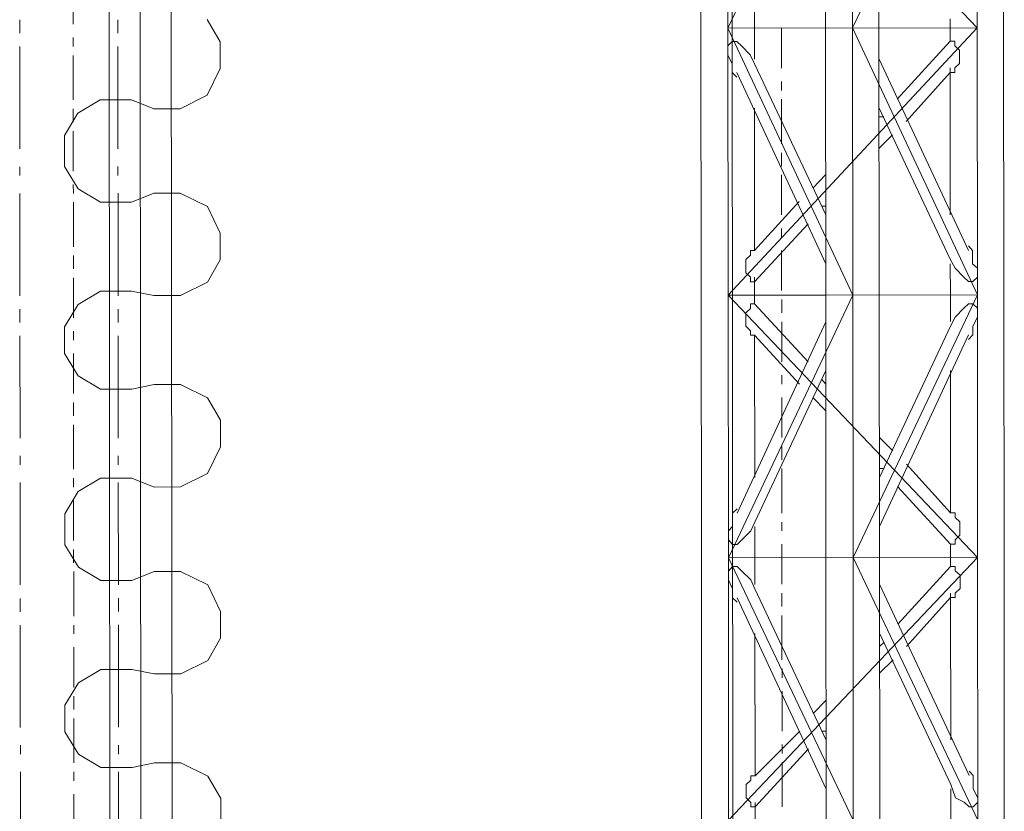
# Model space of a CAD drawing. Header units: inches. Extents: x -5850 to 5646, y 8947 to 13007.
# Tile 176 of 256: x -4410 to -4316, y 11187 to 11262. Entities that reach past the tile are written whole.
import ezdxf

# ---------------------------------------------------------------- set-up
doc = ezdxf.new("R2010")
doc.units = ezdxf.units.IN
doc.header["$MEASUREMENT"] = 0
doc.layers.add('at_Entity', color=7, linetype='Continuous')

msp = doc.modelspace()

# ---------------------------------------------------------------- linework, layer by layer
at = {"layer": 'at_Entity', "color": 1, "lineweight": 20}
for p, q in [((-4400.395, 10400.302), (-4401.375, 11498.12)), ((-4397.444, 10404.949), (-4398.42, 11498.122)), ((-4394.484, 10400.307), (-4395.464, 11498.125)), ((-4390.623, 11259.893), (-4391.852, 11262.006)), ((-4390.621, 11257.356), (-4390.623, 11259.893)), ((-4391.845, 11254.823), (-4390.621, 11257.356)), ((-4401.994, 11254.39), (-4404.112, 11253.123)), ((-4399.039, 11254.393), (-4401.994, 11254.39)), ((-4399.039, 11254.393), (-4396.919, 11253.553)), ((-4394.409, 11253.555), (-4391.845, 11254.823)), ((-4404.112, 11253.123), (-4405.393, 11251.008)), ((-4396.919, 11253.553), (-4394.409, 11253.555)), ((-4405.393, 11251.008), (-4405.39, 11248.053)), ((-4405.39, 11248.053), (-4404.106, 11245.94)), ((-4404.106, 11245.94), (-4401.985, 11244.676)), ((-4401.985, 11244.676), (-4399.03, 11244.679)), ((-4396.912, 11245.523), (-4399.03, 11244.679)), ((-4394.402, 11245.525), (-4396.912, 11245.523)), ((-4391.836, 11244.262), (-4394.402, 11245.525)), ((-4390.607, 11241.731), (-4391.836, 11244.262)), ((-4390.605, 11239.194), (-4390.607, 11241.731)), ((-4391.83, 11237.079), (-4390.605, 11239.194)), ((-4401.978, 11236.228), (-4404.096, 11234.96)), ((-4399.022, 11236.231), (-4401.978, 11236.228)), ((-4399.022, 11236.231), (-4396.903, 11235.809)), ((-4394.394, 11235.811), (-4391.83, 11237.079)), ((-4396.903, 11235.809), (-4394.394, 11235.811)), ((-4404.096, 11234.96), (-4405.376, 11232.846)), ((-4405.376, 11232.846), (-4405.374, 11230.314)), ((-4405.374, 11230.314), (-4404.09, 11228.202)), ((-4404.09, 11228.202), (-4401.97, 11226.932)), ((-4401.97, 11226.932), (-4399.014, 11226.935)), ((-4396.895, 11227.361), (-4399.014, 11226.935)), ((-4394.386, 11227.363), (-4396.895, 11227.361)), ((-4391.82, 11226.099), (-4394.386, 11227.363)), ((-4390.591, 11223.987), (-4391.82, 11226.099)), ((-4390.589, 11221.455), (-4390.591, 11223.987)), ((-4391.813, 11218.917), (-4390.589, 11221.455)), ((-4401.962, 11218.49), (-4404.08, 11217.216)), ((-4399.007, 11218.492), (-4401.962, 11218.49)), ((-4399.007, 11218.492), (-4396.887, 11217.646)), ((-4394.377, 11217.649), (-4391.813, 11218.917)), ((-4396.887, 11217.646), (-4394.377, 11217.649)), ((-4404.08, 11217.216), (-4405.361, 11215.107)), ((-4405.361, 11215.107), (-4405.358, 11212.146)), ((-4405.358, 11212.146), (-4404.073, 11210.039)), ((-4404.073, 11210.039), (-4401.953, 11208.77)), ((-4396.88, 11209.622), (-4398.998, 11208.772)), ((-4394.37, 11209.624), (-4396.88, 11209.622)), ((-4391.804, 11208.361), (-4394.37, 11209.624)), ((-4401.953, 11208.77), (-4398.998, 11208.772)), ((-4390.575, 11205.824), (-4391.804, 11208.361)), ((-4390.573, 11203.293), (-4390.575, 11205.824)), ((-4391.797, 11201.178), (-4390.573, 11203.293)), ((-4394.361, 11199.91), (-4391.797, 11201.178)), ((-4401.946, 11200.327), (-4404.064, 11199.054)), ((-4398.99, 11200.33), (-4401.946, 11200.327)), ((-4398.99, 11200.33), (-4396.871, 11199.908)), ((-4396.871, 11199.908), (-4394.361, 11199.91)), ((-4404.064, 11199.054), (-4405.344, 11196.939)), ((-4405.344, 11196.939), (-4405.342, 11194.408)), ((-4405.342, 11194.408), (-4404.058, 11192.295)), ((-4404.058, 11192.295), (-4401.937, 11191.031)), ((-4396.863, 11191.46), (-4398.982, 11191.034)), ((-4394.354, 11191.462), (-4396.863, 11191.46)), ((-4391.788, 11190.198), (-4394.354, 11191.462)), ((-4401.937, 11191.031), (-4398.982, 11191.034)), ((-4390.559, 11188.086), (-4391.788, 11190.198)), ((-4390.557, 11185.549), (-4390.559, 11188.086))]:
    msp.add_line(p, q, dxfattribs=at)
at = {"layer": 'at_Entity', "color": 7, "lineweight": 20}
for p, q in [((-4341.428, 10560.866), (-4342.113, 11327.941)), ((-4345.054, 11311.042), (-4345.009, 11261.2)), ((-4333.232, 11311.053), (-4333.187, 11261.211)), ((-4342.444, 11261.202), (-4342.466, 11286.123)), ((-4342.466, 11286.123), (-4318.8, 11261.223)), ((-4330.644, 11286.134), (-4342.444, 11261.202)), ((-4330.622, 11261.213), (-4330.644, 11286.134)), ((-4318.822, 11286.144), (-4330.622, 11261.213)), ((-4328.113, 11261.215), (-4328.135, 11286.136)), ((-4318.8, 11261.223), (-4318.822, 11286.144)), ((-4316.291, 11261.226), (-4316.313, 11286.147)), ((-4339.935, 11261.205), (-4339.937, 11263.742)), ((-4409.639, 11260.718), (-4409.641, 11261.99)), ((-4400.327, 11260.727), (-4400.328, 11261.998)), ((-4321.366, 11262.069), (-4321.365, 11261.221)), ((-4345.009, 11261.2), (-4344.964, 11210.934)), ((-4342.444, 11261.202), (-4318.8, 11261.223)), ((-4342.444, 11261.202), (-4330.599, 11235.868)), ((-4342.421, 11235.857), (-4342.444, 11261.202)), ((-4318.8, 11261.223), (-4342.421, 11235.857)), ((-4339.932, 11258.249), (-4339.935, 11261.205)), ((-4333.164, 11235.866), (-4333.187, 11261.211)), ((-4330.599, 11235.868), (-4330.622, 11261.213)), ((-4330.622, 11261.213), (-4318.777, 11235.879)), ((-4328.09, 11235.87), (-4328.113, 11261.215)), ((-4321.365, 11261.221), (-4321.364, 11259.955)), ((-4318.777, 11235.879), (-4318.8, 11261.223)), ((-4316.268, 11235.881), (-4316.291, 11261.226)), ((-4342.052, 11259.937), (-4342.442, 11259.513)), ((-4342.052, 11259.937), (-4342.442, 11259.513)), ((-4342.052, 11259.937), (-4342.442, 11259.513)), ((-4342.052, 11259.937), (-4342.442, 11259.513)), ((-4342.052, 11259.937), (-4342.442, 11259.513)), ((-4342.052, 11259.937), (-4342.442, 11259.513)), ((-4342.442, 11259.513), (-4342.052, 11259.937)), ((-4341.606, 11259.937), (-4342.052, 11259.937)), ((-4341.606, 11259.937), (-4342.052, 11259.937)), ((-4341.606, 11259.937), (-4342.052, 11259.937)), ((-4341.606, 11259.937), (-4342.052, 11259.937)), ((-4341.606, 11259.937), (-4342.052, 11259.937)), ((-4341.606, 11259.937), (-4342.052, 11259.937)), ((-4342.052, 11259.937), (-4341.606, 11259.937)), ((-4341.16, 11259.514), (-4341.606, 11259.937)), ((-4341.16, 11259.514), (-4341.606, 11259.937)), ((-4341.16, 11259.514), (-4341.606, 11259.937)), ((-4341.16, 11259.514), (-4341.606, 11259.937)), ((-4341.16, 11259.514), (-4341.606, 11259.937)), ((-4341.16, 11259.514), (-4341.606, 11259.937)), ((-4341.606, 11259.937), (-4341.16, 11259.514)), ((-4326.378, 11254.458), (-4321.364, 11259.955)), ((-4321.364, 11259.955), (-4326.378, 11254.458)), ((-4321.364, 11259.955), (-4321.364, 11260.373)), ((-4320.918, 11259.956), (-4321.364, 11259.955)), ((-4320.918, 11259.956), (-4321.364, 11259.955)), ((-4320.918, 11259.956), (-4321.364, 11259.955)), ((-4320.918, 11259.956), (-4321.364, 11259.955)), ((-4320.918, 11259.956), (-4321.364, 11259.955)), ((-4320.918, 11259.956), (-4321.364, 11259.955)), ((-4320.918, 11259.956), (-4321.364, 11259.955)), ((-4320.917, 11259.532), (-4320.918, 11259.956)), ((-4320.917, 11259.532), (-4320.918, 11259.956)), ((-4320.917, 11259.532), (-4320.918, 11259.956)), ((-4320.917, 11259.532), (-4320.918, 11259.956)), ((-4320.917, 11259.532), (-4320.918, 11259.956)), ((-4320.917, 11259.532), (-4320.918, 11259.956)), ((-4320.917, 11259.532), (-4320.918, 11259.956)), ((-4409.63, 11249.739), (-4409.638, 11259.453)), ((-4400.317, 11249.747), (-4400.326, 11259.461)), ((-4342.442, 11259.513), (-4342.442, 11258.671)), ((-4342.442, 11259.513), (-4342.442, 11258.671)), ((-4342.442, 11259.513), (-4342.442, 11258.671)), ((-4342.442, 11259.513), (-4342.442, 11258.671)), ((-4342.442, 11259.513), (-4342.442, 11258.671)), ((-4342.442, 11259.513), (-4342.442, 11258.671)), ((-4342.442, 11258.671), (-4342.442, 11259.513)), ((-4342.442, 11258.671), (-4342.051, 11257.823)), ((-4342.442, 11258.671), (-4342.051, 11257.823)), ((-4342.442, 11258.671), (-4342.051, 11257.823)), ((-4342.442, 11258.671), (-4342.051, 11257.823)), ((-4342.442, 11258.671), (-4342.051, 11257.823)), ((-4342.442, 11258.671), (-4342.051, 11257.823)), ((-4342.051, 11257.823), (-4342.442, 11258.671)), ((-4340.323, 11258.672), (-4341.16, 11259.514)), ((-4340.323, 11258.672), (-4341.16, 11259.514)), ((-4340.323, 11258.672), (-4341.16, 11259.514)), ((-4340.323, 11258.672), (-4341.16, 11259.514)), ((-4340.323, 11258.672), (-4341.16, 11259.514)), ((-4340.323, 11258.672), (-4341.16, 11259.514)), ((-4341.16, 11259.514), (-4340.323, 11258.672)), ((-4339.932, 11257.825), (-4340.323, 11258.672)), ((-4339.932, 11257.825), (-4340.323, 11258.672)), ((-4339.932, 11257.825), (-4340.323, 11258.672)), ((-4339.932, 11257.825), (-4340.323, 11258.672)), ((-4339.932, 11257.825), (-4340.323, 11258.672)), ((-4339.932, 11257.825), (-4340.323, 11258.672)), ((-4340.323, 11258.672), (-4339.932, 11257.825)), ((-4320.471, 11259.108), (-4320.917, 11259.532)), ((-4320.471, 11259.108), (-4320.917, 11259.532)), ((-4320.471, 11259.108), (-4320.917, 11259.532)), ((-4320.471, 11259.108), (-4320.917, 11259.532)), ((-4320.471, 11259.108), (-4320.917, 11259.532)), ((-4320.471, 11259.108), (-4320.917, 11259.532)), ((-4320.471, 11259.108), (-4320.917, 11259.532)), ((-4320.47, 11257.843), (-4320.471, 11259.108)), ((-4320.47, 11257.843), (-4320.471, 11259.108)), ((-4320.47, 11257.843), (-4320.471, 11259.108)), ((-4320.47, 11257.843), (-4320.471, 11259.108)), ((-4320.47, 11257.843), (-4320.471, 11259.108)), ((-4320.47, 11257.843), (-4320.471, 11259.108)), ((-4320.47, 11257.843), (-4320.471, 11259.108)), ((-4342.051, 11257.823), (-4342.05, 11256.981)), ((-4342.051, 11257.823), (-4342.05, 11256.981)), ((-4342.051, 11257.823), (-4342.05, 11256.981)), ((-4342.051, 11257.823), (-4342.05, 11256.981)), ((-4342.051, 11257.823), (-4342.05, 11256.981)), ((-4342.051, 11257.823), (-4342.05, 11256.981)), ((-4342.05, 11256.981), (-4342.051, 11257.823)), ((-4333.171, 11243.472), (-4339.932, 11257.825)), ((-4339.932, 11257.825), (-4333.171, 11243.472)), ((-4319.618, 11240.105), (-4328.11, 11258.26)), ((-4320.916, 11257.418), (-4320.47, 11257.843)), ((-4320.916, 11257.418), (-4320.47, 11257.843)), ((-4320.916, 11257.418), (-4320.47, 11257.843)), ((-4320.916, 11257.418), (-4320.47, 11257.843)), ((-4320.916, 11257.418), (-4320.47, 11257.843)), ((-4320.916, 11257.418), (-4320.47, 11257.843)), ((-4320.916, 11257.418), (-4320.47, 11257.843)), ((-4342.05, 11256.981), (-4341.603, 11256.558)), ((-4342.05, 11256.981), (-4341.603, 11256.558)), ((-4342.05, 11256.981), (-4341.603, 11256.558)), ((-4342.05, 11256.981), (-4341.603, 11256.558)), ((-4342.05, 11256.981), (-4341.603, 11256.558)), ((-4342.05, 11256.981), (-4341.603, 11256.558)), ((-4341.603, 11256.558), (-4342.05, 11256.981)), ((-4341.604, 11256.982), (-4333.167, 11238.827)), ((-4325.539, 11252.345), (-4321.361, 11257)), ((-4321.361, 11257), (-4321.362, 11257.418)), ((-4321.361, 11257), (-4320.915, 11257)), ((-4321.361, 11257), (-4320.915, 11257)), ((-4321.361, 11257), (-4320.915, 11257)), ((-4321.361, 11257), (-4320.915, 11257)), ((-4321.361, 11257), (-4320.915, 11257)), ((-4321.361, 11257), (-4320.915, 11257)), ((-4321.361, 11257), (-4321.349, 11243.483)), ((-4321.361, 11257), (-4320.915, 11257)), ((-4320.915, 11257), (-4320.916, 11257.418)), ((-4320.915, 11257), (-4320.916, 11257.418)), ((-4320.915, 11257), (-4320.916, 11257.418)), ((-4320.915, 11257), (-4320.916, 11257.418)), ((-4320.915, 11257), (-4320.916, 11257.418)), ((-4320.915, 11257), (-4320.916, 11257.418)), ((-4320.915, 11257), (-4320.916, 11257.418)), ((-4339.916, 11240.087), (-4339.928, 11253.604)), ((-4328.106, 11253.614), (-4321.345, 11239.256)), ((-4321.345, 11239.256), (-4328.106, 11253.614)), ((-4328.105, 11252.767), (-4327.659, 11252.767)), ((-4328.102, 11249.811), (-4326.821, 11251.078)), ((-4409.627, 11247.201), (-4409.628, 11248.049)), ((-4400.315, 11247.21), (-4400.315, 11248.057)), ((-4333.175, 11247.27), (-4334.4, 11246.003)), ((-4409.617, 11235.797), (-4409.626, 11245.512)), ((-4400.305, 11235.806), (-4400.313, 11245.52)), ((-4335.682, 11244.736), (-4339.916, 11240.087)), ((-4333.172, 11244.314), (-4333.562, 11244.314)), ((-4334.843, 11242.623), (-4339.913, 11237.126)), ((-4339.916, 11240.087), (-4340.306, 11240.086)), ((-4339.916, 11240.087), (-4340.306, 11240.086)), ((-4339.916, 11240.087), (-4340.306, 11240.086)), ((-4339.916, 11240.087), (-4340.306, 11240.086)), ((-4339.916, 11240.087), (-4340.306, 11240.086)), ((-4339.916, 11240.087), (-4340.306, 11240.086)), ((-4339.916, 11240.087), (-4340.306, 11240.086)), ((-4340.306, 11240.086), (-4340.306, 11239.662)), ((-4340.306, 11240.086), (-4340.306, 11239.662)), ((-4340.306, 11240.086), (-4340.306, 11239.662)), ((-4340.306, 11240.086), (-4340.306, 11239.662)), ((-4340.306, 11240.086), (-4340.306, 11239.662)), ((-4340.306, 11240.086), (-4340.306, 11239.662)), ((-4340.306, 11240.086), (-4340.306, 11239.662)), ((-4339.916, 11240.087), (-4339.916, 11240.51)), ((-4319.227, 11240.105), (-4319.618, 11240.529)), ((-4319.227, 11240.105), (-4319.618, 11240.529)), ((-4319.227, 11240.105), (-4319.618, 11240.529)), ((-4319.227, 11240.105), (-4319.618, 11240.529)), ((-4319.227, 11240.105), (-4319.618, 11240.529)), ((-4319.227, 11240.105), (-4319.618, 11240.529)), ((-4319.618, 11240.529), (-4319.227, 11240.105)), ((-4319.226, 11238.839), (-4319.227, 11240.105)), ((-4319.226, 11238.839), (-4319.227, 11240.105)), ((-4319.226, 11238.839), (-4319.227, 11240.105)), ((-4319.226, 11238.839), (-4319.227, 11240.105)), ((-4319.226, 11238.839), (-4319.227, 11240.105)), ((-4319.226, 11238.839), (-4319.227, 11240.105)), ((-4319.227, 11240.105), (-4319.226, 11238.839)), ((-4340.306, 11239.662), (-4340.751, 11239.238)), ((-4340.306, 11239.662), (-4340.751, 11239.238)), ((-4340.306, 11239.662), (-4340.751, 11239.238)), ((-4340.306, 11239.662), (-4340.751, 11239.238)), ((-4340.306, 11239.662), (-4340.751, 11239.238)), ((-4340.306, 11239.662), (-4340.751, 11239.238)), ((-4340.306, 11239.662), (-4340.751, 11239.238)), ((-4340.751, 11239.238), (-4340.75, 11237.972)), ((-4340.751, 11239.238), (-4340.75, 11237.972)), ((-4340.751, 11239.238), (-4340.75, 11237.972)), ((-4340.751, 11239.238), (-4340.75, 11237.972)), ((-4340.751, 11239.238), (-4340.75, 11237.972)), ((-4340.751, 11239.238), (-4340.75, 11237.972)), ((-4340.751, 11239.238), (-4340.75, 11237.972)), ((-4321.345, 11239.256), (-4320.899, 11238.414)), ((-4321.345, 11239.256), (-4320.899, 11238.414)), ((-4321.345, 11239.256), (-4320.899, 11238.414)), ((-4321.345, 11239.256), (-4320.899, 11238.414)), ((-4321.345, 11239.256), (-4320.899, 11238.414)), ((-4321.345, 11239.256), (-4320.899, 11238.414)), ((-4320.899, 11238.414), (-4321.345, 11239.256)), ((-4321.345, 11238.837), (-4321.342, 11235.876)), ((-4320.899, 11238.414), (-4320.061, 11237.567)), ((-4320.899, 11238.414), (-4320.061, 11237.567)), ((-4320.899, 11238.414), (-4320.061, 11237.567)), ((-4320.899, 11238.414), (-4320.061, 11237.567)), ((-4320.899, 11238.414), (-4320.061, 11237.567)), ((-4320.899, 11238.414), (-4320.061, 11237.567)), ((-4320.061, 11237.567), (-4320.899, 11238.414)), ((-4318.78, 11238.416), (-4319.226, 11238.839)), ((-4318.78, 11238.416), (-4319.226, 11238.839)), ((-4318.78, 11238.416), (-4319.226, 11238.839)), ((-4318.78, 11238.416), (-4319.226, 11238.839)), ((-4318.78, 11238.416), (-4319.226, 11238.839)), ((-4318.78, 11238.416), (-4319.226, 11238.839)), ((-4319.226, 11238.839), (-4318.78, 11238.416)), ((-4318.779, 11237.568), (-4318.78, 11238.416)), ((-4318.779, 11237.568), (-4318.78, 11238.416)), ((-4318.779, 11237.568), (-4318.78, 11238.416)), ((-4318.779, 11237.568), (-4318.78, 11238.416)), ((-4318.779, 11237.568), (-4318.78, 11238.416)), ((-4318.779, 11237.568), (-4318.78, 11238.416)), ((-4318.78, 11238.416), (-4318.779, 11237.568)), ((-4340.75, 11237.972), (-4340.304, 11237.549)), ((-4340.75, 11237.972), (-4340.304, 11237.549)), ((-4340.75, 11237.972), (-4340.304, 11237.549)), ((-4340.75, 11237.972), (-4340.304, 11237.549)), ((-4340.75, 11237.972), (-4340.304, 11237.549)), ((-4340.75, 11237.972), (-4340.304, 11237.549)), ((-4340.75, 11237.972), (-4340.304, 11237.549)), ((-4340.304, 11237.549), (-4340.303, 11237.125)), ((-4340.304, 11237.549), (-4340.303, 11237.125)), ((-4340.304, 11237.549), (-4340.303, 11237.125)), ((-4340.304, 11237.549), (-4340.303, 11237.125)), ((-4340.304, 11237.549), (-4340.303, 11237.125)), ((-4340.304, 11237.549), (-4340.303, 11237.125)), ((-4340.304, 11237.549), (-4340.303, 11237.125)), ((-4339.913, 11237.126), (-4339.913, 11237.549)), ((-4320.061, 11237.567), (-4319.615, 11237.144)), ((-4320.061, 11237.567), (-4319.615, 11237.144)), ((-4320.061, 11237.567), (-4319.615, 11237.144)), ((-4320.061, 11237.567), (-4319.615, 11237.144)), ((-4320.061, 11237.567), (-4319.615, 11237.144)), ((-4320.061, 11237.567), (-4319.615, 11237.144)), ((-4319.615, 11237.144), (-4320.061, 11237.567)), ((-4319.225, 11237.144), (-4318.779, 11237.568)), ((-4319.225, 11237.144), (-4318.779, 11237.568)), ((-4319.225, 11237.144), (-4318.779, 11237.568)), ((-4319.225, 11237.144), (-4318.779, 11237.568)), ((-4319.225, 11237.144), (-4318.779, 11237.568)), ((-4319.225, 11237.144), (-4318.779, 11237.568)), ((-4318.779, 11237.568), (-4319.225, 11237.144)), ((-4340.303, 11237.125), (-4339.913, 11237.126)), ((-4340.303, 11237.125), (-4339.913, 11237.126)), ((-4340.303, 11237.125), (-4339.913, 11237.126)), ((-4340.303, 11237.125), (-4339.913, 11237.126)), ((-4340.303, 11237.125), (-4339.913, 11237.126)), ((-4340.303, 11237.125), (-4339.913, 11237.126)), ((-4340.303, 11237.125), (-4339.913, 11237.126)), ((-4339.912, 11235.86), (-4339.913, 11237.126)), ((-4319.615, 11237.144), (-4319.225, 11237.144)), ((-4319.615, 11237.144), (-4319.225, 11237.144)), ((-4319.615, 11237.144), (-4319.225, 11237.144)), ((-4319.615, 11237.144), (-4319.225, 11237.144)), ((-4319.615, 11237.144), (-4319.225, 11237.144)), ((-4319.615, 11237.144), (-4319.225, 11237.144)), ((-4319.225, 11237.144), (-4319.615, 11237.144)), ((-4333.164, 11235.866), (-4342.421, 11235.857)), ((-4342.399, 11210.936), (-4342.421, 11235.857)), ((-4318.755, 11210.958), (-4342.421, 11235.857)), ((-4330.599, 11235.868), (-4342.399, 11210.936)), ((-4339.911, 11235.018), (-4339.912, 11235.86)), ((-4333.164, 11235.866), (-4318.777, 11235.879)), ((-4333.142, 11210.945), (-4333.164, 11235.866)), ((-4330.577, 11210.947), (-4330.599, 11235.868)), ((-4318.777, 11235.879), (-4330.577, 11210.947)), ((-4328.068, 11210.949), (-4328.09, 11235.87)), ((-4321.342, 11235.876), (-4321.34, 11233.345)), ((-4318.755, 11210.958), (-4318.777, 11235.879)), ((-4316.246, 11210.96), (-4316.268, 11235.881)), ((-4409.615, 11233.266), (-4409.616, 11234.532)), ((-4400.302, 11233.274), (-4400.303, 11234.54)), ((-4340.747, 11234.169), (-4340.301, 11234.594)), ((-4340.302, 11235.017), (-4339.911, 11235.018)), ((-4340.301, 11234.594), (-4340.302, 11235.017)), ((-4339.911, 11235.018), (-4334.832, 11229.529)), ((-4320.059, 11234.612), (-4320.894, 11233.769)), ((-4319.613, 11235.036), (-4320.059, 11234.612)), ((-4319.223, 11235.036), (-4319.613, 11235.036)), ((-4318.776, 11234.613), (-4319.223, 11235.036)), ((-4318.775, 11233.771), (-4318.776, 11234.613)), ((-4340.746, 11232.903), (-4340.747, 11234.169)), ((-4320.894, 11233.769), (-4321.34, 11232.921)), ((-4319.221, 11232.923), (-4318.775, 11233.771)), ((-4333.162, 11233.334), (-4341.566, 11215.164)), ((-4340.299, 11232.48), (-4340.746, 11232.903)), ((-4340.299, 11232.056), (-4340.299, 11232.48)), ((-4328.074, 11218.555), (-4321.34, 11232.921)), ((-4319.22, 11232.075), (-4319.221, 11232.923)), ((-4409.605, 11222.28), (-4409.614, 11231.994)), ((-4400.292, 11222.289), (-4400.301, 11232.003)), ((-4339.909, 11232.057), (-4340.299, 11232.056)), ((-4339.896, 11218.545), (-4339.909, 11232.057)), ((-4339.909, 11232.057), (-4335.666, 11227.415)), ((-4328.07, 11213.905), (-4319.61, 11232.075)), ((-4319.61, 11231.656), (-4319.22, 11232.075)), ((-4333.158, 11228.689), (-4339.893, 11214.318)), ((-4333.548, 11227.841), (-4333.157, 11227.417)), ((-4321.336, 11228.699), (-4321.324, 11215.182)), ((-4334.383, 11226.151), (-4333.155, 11224.886)), ((-4328.078, 11222.353), (-4326.794, 11221.088)), ((-4409.603, 11219.749), (-4409.604, 11220.596)), ((-4400.29, 11219.757), (-4400.291, 11220.604)), ((-4328.075, 11219.398), (-4327.629, 11219.398)), ((-4325.51, 11219.824), (-4321.324, 11215.182)), ((-4409.593, 11208.345), (-4409.601, 11218.059)), ((-4400.28, 11208.353), (-4400.289, 11218.067)), ((-4326.345, 11217.709), (-4321.321, 11212.221)), ((-4341.567, 11215.588), (-4342.013, 11215.164)), ((-4342.013, 11215.164), (-4342.011, 11213.892)), ((-4321.324, 11215.182), (-4320.878, 11215.183)), ((-4320.878, 11215.183), (-4320.878, 11214.759)), ((-4320.878, 11214.759), (-4320.431, 11214.335)), ((-4342.011, 11213.892), (-4342.401, 11213.474)), ((-4340.282, 11213.476), (-4339.893, 11214.318)), ((-4339.89, 11210.939), (-4339.892, 11213.894)), ((-4320.431, 11214.335), (-4320.43, 11213.07)), ((-4342.401, 11213.474), (-4342.401, 11212.626)), ((-4341.118, 11212.627), (-4340.282, 11213.476)), ((-4320.43, 11213.07), (-4320.876, 11212.645)), ((-4342.401, 11212.626), (-4342.01, 11212.203)), ((-4342.01, 11212.203), (-4341.564, 11212.203)), ((-4341.564, 11212.203), (-4341.118, 11212.627)), ((-4320.875, 11212.222), (-4321.321, 11212.221)), ((-4321.321, 11212.221), (-4321.32, 11210.955)), ((-4320.876, 11212.645), (-4320.875, 11212.222)), ((-4344.964, 11210.934), (-4344.942, 11186.013)), ((-4318.755, 11210.958), (-4342.399, 11210.936)), ((-4342.377, 11186.015), (-4342.399, 11210.936)), ((-4342.399, 11210.936), (-4330.555, 11186.026)), ((-4342.398, 11209.671), (-4342.008, 11210.095)), ((-4342.398, 11209.671), (-4342.008, 11210.095)), ((-4318.755, 11210.958), (-4342.377, 11186.015)), ((-4342.008, 11210.095), (-4341.562, 11210.095)), ((-4342.008, 11210.095), (-4341.562, 11210.095)), ((-4341.562, 11210.095), (-4341.115, 11209.672)), ((-4341.562, 11210.095), (-4341.115, 11209.672)), ((-4339.887, 11208.407), (-4339.89, 11210.939)), ((-4333.142, 11210.945), (-4333.12, 11186.024)), ((-4330.555, 11186.026), (-4330.577, 11210.947)), ((-4330.577, 11210.947), (-4318.733, 11186.037)), ((-4328.045, 11186.028), (-4328.068, 11210.949)), ((-4326.333, 11204.616), (-4321.319, 11210.113)), ((-4321.319, 11210.113), (-4326.333, 11204.616)), ((-4321.32, 11210.955), (-4321.319, 11210.113)), ((-4321.32, 11210.955), (-4321.319, 11210.113)), ((-4321.319, 11210.113), (-4320.873, 11210.114)), ((-4320.873, 11210.114), (-4321.319, 11210.113)), ((-4320.873, 11210.114), (-4320.873, 11209.69)), ((-4320.873, 11209.69), (-4320.873, 11210.114)), ((-4318.733, 11186.037), (-4318.755, 11210.958)), ((-4316.223, 11186.039), (-4316.246, 11210.96)), ((-4342.397, 11208.823), (-4342.398, 11209.671)), ((-4342.397, 11208.823), (-4342.398, 11209.671)), ((-4341.115, 11209.672), (-4340.278, 11208.825)), ((-4341.115, 11209.672), (-4340.278, 11208.825)), ((-4320.873, 11209.69), (-4320.426, 11209.266)), ((-4320.426, 11209.266), (-4320.873, 11209.69)), ((-4320.426, 11209.266), (-4320.425, 11208.001)), ((-4320.425, 11208.001), (-4320.426, 11209.266)), ((-4342.006, 11207.981), (-4342.397, 11208.823)), ((-4342.006, 11207.981), (-4342.397, 11208.823)), ((-4340.278, 11208.825), (-4339.887, 11207.983)), ((-4340.278, 11208.825), (-4339.887, 11207.983)), ((-4328.065, 11208.418), (-4319.573, 11190.263)), ((-4342.005, 11207.134), (-4342.006, 11207.981)), ((-4342.005, 11207.134), (-4342.006, 11207.981)), ((-4333.127, 11193.624), (-4339.887, 11207.983)), ((-4339.887, 11207.983), (-4333.127, 11193.624)), ((-4321.317, 11207.152), (-4321.317, 11207.576)), ((-4320.425, 11208.001), (-4320.871, 11207.576)), ((-4320.871, 11207.576), (-4320.425, 11208.001)), ((-4320.871, 11207.576), (-4320.871, 11207.153)), ((-4320.871, 11207.153), (-4320.871, 11207.576)), ((-4409.59, 11205.807), (-4409.592, 11207.073)), ((-4400.278, 11205.816), (-4400.279, 11207.082)), ((-4341.559, 11206.716), (-4342.005, 11207.134)), ((-4341.559, 11206.716), (-4342.005, 11207.134)), ((-4333.123, 11188.979), (-4341.559, 11207.134)), ((-4325.495, 11202.503), (-4321.317, 11207.152)), ((-4320.871, 11207.153), (-4321.317, 11207.152)), ((-4321.317, 11207.152), (-4320.871, 11207.153)), ((-4321.317, 11207.152), (-4321.305, 11193.635)), ((-4409.581, 11194.828), (-4409.589, 11204.542)), ((-4400.268, 11194.836), (-4400.277, 11204.55)), ((-4339.871, 11190.245), (-4339.883, 11203.756)), ((-4328.061, 11203.767), (-4321.301, 11189.414)), ((-4321.301, 11189.414), (-4328.061, 11203.767)), ((-4328.06, 11202.501), (-4327.614, 11202.925)), ((-4326.776, 11201.236), (-4328.058, 11199.969)), ((-4333.13, 11197.427), (-4334.356, 11196.161)), ((-4339.871, 11190.245), (-4335.637, 11194.47)), ((-4333.518, 11194.472), (-4333.128, 11194.472)), ((-4409.578, 11192.29), (-4409.579, 11193.138)), ((-4400.266, 11192.299), (-4400.266, 11193.146)), ((-4339.869, 11187.284), (-4334.799, 11192.781)), ((-4409.568, 11180.886), (-4409.577, 11190.601)), ((-4400.256, 11180.895), (-4400.264, 11190.609)), ((-4339.871, 11190.245), (-4339.872, 11190.663)), ((-4319.573, 11190.681), (-4319.183, 11190.263)), ((-4319.573, 11190.681), (-4319.183, 11190.263)), ((-4340.707, 11189.396), (-4340.261, 11189.82)), ((-4340.261, 11189.82), (-4340.707, 11189.396)), ((-4340.262, 11190.244), (-4339.871, 11190.245)), ((-4339.871, 11190.245), (-4340.262, 11190.244)), ((-4340.261, 11189.82), (-4340.262, 11190.244)), ((-4340.262, 11190.244), (-4340.261, 11189.82)), ((-4319.183, 11190.263), (-4319.182, 11188.992)), ((-4319.183, 11190.263), (-4319.182, 11188.992)), ((-4340.706, 11188.13), (-4340.707, 11189.396)), ((-4340.707, 11189.396), (-4340.706, 11188.13)), ((-4320.854, 11188.148), (-4321.301, 11189.414)), ((-4320.854, 11188.148), (-4321.301, 11189.414)), ((-4321.301, 11188.99), (-4321.298, 11186.034)), ((-4319.182, 11188.992), (-4318.735, 11188.15)), ((-4319.182, 11188.992), (-4318.735, 11188.15)), ((-4340.259, 11187.707), (-4340.706, 11188.13)), ((-4340.706, 11188.13), (-4340.259, 11187.707)), ((-4340.259, 11187.283), (-4340.259, 11187.707)), ((-4340.259, 11187.707), (-4340.259, 11187.283)), ((-4339.869, 11187.284), (-4339.869, 11187.707)), ((-4320.017, 11187.725), (-4320.854, 11188.148)), ((-4320.017, 11187.725), (-4320.854, 11188.148)), ((-4319.57, 11187.302), (-4320.017, 11187.725)), ((-4319.57, 11187.302), (-4320.017, 11187.725)), ((-4318.734, 11187.726), (-4319.18, 11187.302)), ((-4318.734, 11187.726), (-4319.18, 11187.302)), ((-4318.735, 11188.15), (-4318.734, 11187.726)), ((-4318.735, 11188.15), (-4318.734, 11187.726)), ((-4339.869, 11187.284), (-4340.259, 11187.283)), ((-4340.259, 11187.283), (-4339.869, 11187.284)), ((-4339.867, 11186.018), (-4339.869, 11187.284)), ((-4319.18, 11187.302), (-4319.57, 11187.302)), ((-4319.18, 11187.302), (-4319.57, 11187.302))]:
    msp.add_line(p, q, dxfattribs=at)
at = {"layer": 'at_Entity', "color": 3, "lineweight": 20}
for p, q in [((-4404.569, 11265.368), (-4404.566, 11261.571)), ((-4337.369, 11261.207), (-4337.366, 11257.404)), ((-4404.564, 11260.299), (-4404.564, 11259.457)), ((-4404.563, 11258.615), (-4404.559, 11254.388)), ((-4337.365, 11256.138), (-4337.364, 11255.296)), ((-4337.363, 11254.448), (-4337.36, 11250.227)), ((-4404.558, 11253.546), (-4404.557, 11252.275)), ((-4404.557, 11251.433), (-4404.553, 11247.63)), ((-4337.359, 11249.379), (-4337.358, 11248.113)), ((-4337.357, 11247.266), (-4337.354, 11243.468)), ((-4404.552, 11246.364), (-4404.551, 11245.516)), ((-4404.551, 11244.674), (-4404.547, 11240.453)), ((-4337.352, 11242.197), (-4337.352, 11241.355)), ((-4337.351, 11240.089), (-4337.347, 11236.286)), ((-4404.546, 11239.605), (-4404.545, 11238.339)), ((-4404.544, 11237.492), (-4404.541, 11233.694)), ((-4337.346, 11235.444), (-4337.345, 11234.172)), ((-4337.345, 11233.33), (-4337.341, 11229.527)), ((-4404.54, 11232.423), (-4404.539, 11231.581)), ((-4404.538, 11230.315), (-4404.534, 11226.512)), ((-4337.34, 11228.261), (-4337.339, 11227.414)), ((-4337.338, 11226.148), (-4337.335, 11222.345)), ((-4404.534, 11225.67), (-4404.532, 11224.398)), ((-4404.532, 11223.556), (-4404.528, 11219.329)), ((-4337.334, 11221.503), (-4337.333, 11220.237)), ((-4404.527, 11218.487), (-4404.526, 11217.64)), ((-4337.332, 11219.389), (-4337.328, 11215.168)), ((-4404.525, 11216.374), (-4404.522, 11212.571)), ((-4337.328, 11214.32), (-4337.327, 11213.478)), ((-4337.326, 11212.207), (-4337.322, 11208.409)), ((-4404.521, 11211.729), (-4404.52, 11210.463)), ((-4404.519, 11209.615), (-4404.515, 11205.394)), ((-4337.322, 11207.562), (-4337.32, 11206.296)), ((-4337.32, 11205.454), (-4337.316, 11201.227)), ((-4404.515, 11204.546), (-4404.514, 11203.699)), ((-4404.513, 11202.433), (-4404.509, 11198.63)), ((-4337.315, 11200.385), (-4337.314, 11199.537)), ((-4337.313, 11198.271), (-4337.31, 11194.468)), ((-4404.509, 11197.788), (-4404.508, 11196.522)), ((-4404.507, 11195.674), (-4404.503, 11191.453)), ((-4337.309, 11193.202), (-4337.308, 11192.355)), ((-4337.307, 11191.513), (-4337.303, 11187.286)), ((-4404.502, 11190.605), (-4404.502, 11189.763)), ((-4404.5, 11188.492), (-4404.497, 11184.694))]:
    msp.add_line(p, q, dxfattribs=at)

doc.saveas('drawing.dxf')
